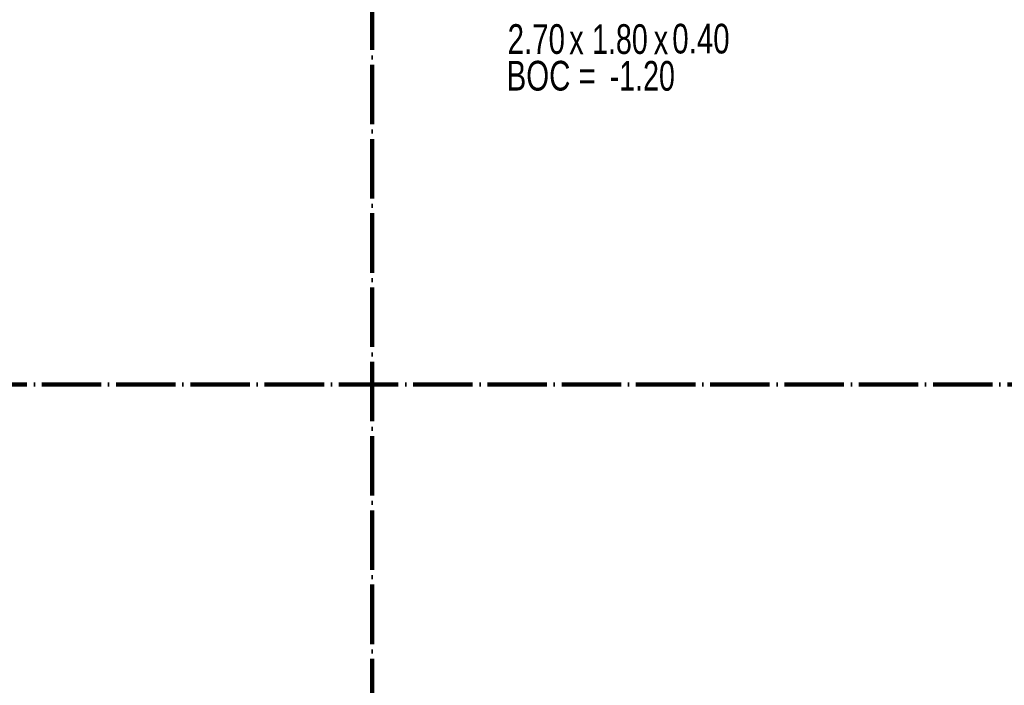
# Model space of a CAD drawing. Header units: millimetres. Extents: x 0 to 60000, y 0 to 29700.
# Tile 58 of 86: x 21711 to 28341, y 14999 to 19481. Entities that reach past the tile are written whole.
import ezdxf

# ---------------------------------------------------------------- set-up
doc = ezdxf.new("R2010")
doc.units = ezdxf.units.MM
doc.linetypes.add('STRICHPUNKT2_S11', pattern=[500, 400, -50, 0, -50])
doc.linetypes.add('STRICHPUNKT2_S5', pattern=[1100, 800, -100, 100, -100])
doc.layers.add('Osie', color=30, linetype='STRICHPUNKT2_S5', lineweight=18)
doc.layers.add('Standard', color=7, linetype='Continuous', lineweight=25)
doc.styles.add('ARIAL', font='ARIAL.TTF')

msp = doc.modelspace()

# ---------------------------------------------------------------- linework, layer by layer
at = {"layer": 'Osie', "color": 1, "linetype": 'STRICHPUNKT2_S11', "lineweight": 140, "transparency": 33554687}
for p, q in [((24085, 4274.8), (24085, 25274.8)), ((3356, 17024.8), (44814, 17024.8))]:
    msp.add_line(p, q, dxfattribs=at)

# ---------------------------------------------------------------- texts
at = {"layer": 'Standard', "color": 3, "linetype": 'Continuous', "lineweight": 18, "transparency": 33554687, "char_height": 200, "attachment_point": 7, "style": 'ARIAL'}
for s, insert, width in [('\\W0.71;2.70', (24996.4, 19248.2), 459.376), ('\\W0.69;1.80', (25564.7, 19247.9), 457.42), ('\\W0.71;0.40', (26105, 19251), 459.376), ('\\W0.70;x', (25411, 19248.2), 169.867), ('\\W0.70;x', (25979.6, 19248.2), 169.867)]:
    msp.add_mtext(s, dxfattribs=dict(at, insert=insert, width=width))
at = {"layer": 'Standard', "color": 3, "linetype": 'Continuous', "lineweight": 25, "transparency": 33554687, "char_height": 200, "attachment_point": 7, "style": 'ARIAL'}
for s, insert, width in [('\\W0.71;BOC =', (24989.2, 19001.4), 675.767), ('\\W0.69;-1.20', (25683.2, 19000.6), 524.162)]:
    msp.add_mtext(s, dxfattribs=dict(at, insert=insert, width=width))

doc.saveas('drawing.dxf')
